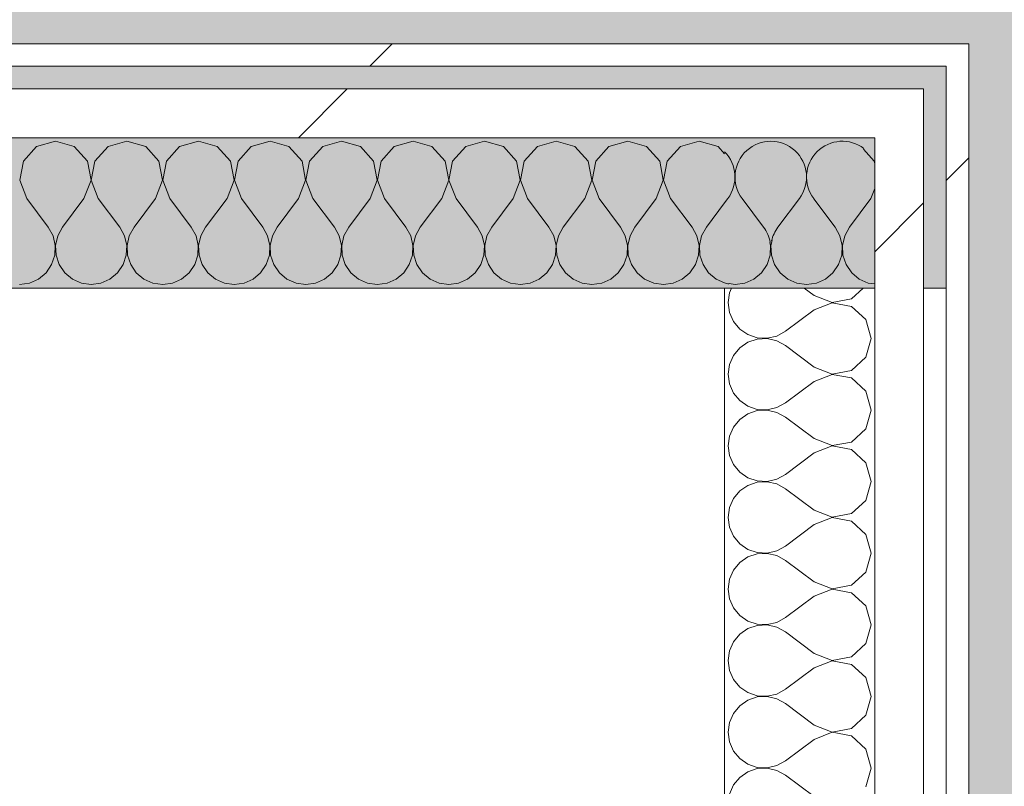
# Model space of a CAD drawing. Header units: millimetres. Extents: x -30280 to 19093, y -19284 to 4746.
# Tile 249 of 256: x 876 to 1138, y -16872 to -16668. Entities that reach past the tile are written whole.
import ezdxf

# ---------------------------------------------------------------- set-up
doc = ezdxf.new("R2010")
doc.units = ezdxf.units.MM
doc.header["$MEASUREMENT"] = 0
doc.linetypes.add('Wipeout_Contour', pattern=[1000, 0, -1000])
doc.layers.add('Nuevo_07_CR_Cel Ras pladur', color=7, linetype='Continuous')
doc.layers.add('Nuevo_08_E_Envans secs', color=7, linetype='Continuous')
for name, color, linetype, lineweight, true_color in [('Nuevo_07_CR_Cel Ras pladur_Pluma_Nº__102', 7, 'Continuous', 5, 0xcccccc), ('Nuevo_08_E_Envans secs_Pluma_Nº__102', 7, 'Continuous', 5, 0xcccccc), ('Nuevo_08_E_Envans secs_Pluma_Nº__171', 171, 'Continuous', 13, 0xaaaaff), ('Nuevo_08_E_Envans secs_Pluma_Nº__177', 7, 'Continuous', 15, 0xf7e046)]:
    doc.layers.add(name, color=color, linetype=linetype, lineweight=lineweight, true_color=true_color)
doc.layers.add('Nuevo_08_E_Envans secs_Pluma_Nº__1', color=7, linetype='Continuous', lineweight=5)
pattern_1 = [(45, (0, 0), (-183.8478, 183.8478), [195, -65]), (45, (7e-14, 183.85), (-183.8478, 183.8478), [195, -65])]

# ---------------------------------------------------------------- blocks, each defined once
blk = doc.blocks.new('Forjado_1_1', base_point=(-28050.85, 1700.85))
at = {"layer": 'Nuevo_07_CR_Cel Ras pladur_Pluma_Nº__102', "linetype": 'Continuous', "lineweight": 0, "true_color": 0x333333}
h = blk.add_hatch(color=250, dxfattribs=at)
h.paths.add_polyline_path([(-28050.85, 1700.85), (-1702.11, 1700.85), (-1556.11, 1700.85), (-1556.11, -1703.98), (-1619.11, -1703.98), (-1619.11, -6940.7), (-1544.11, -6940.7), (-1544.11, -7505.7), (-1616.26, -7505.7), (-1616.05, -11923.98), (-1552.9, -11923.98), (-1552.9, -12503.98), (-2036.11, -12503.98), (-2036.11, -12340.7), (-6985.39, -12340.7), (-6985.39, -12549.28), (-7491.4, -12549.28), (-7491.4, -12393.7), (-10655.85, -12393.7), (-10657.1, -13685.07), (-1603.63, -13694.56), (-1609.23, -16937.98), (375.89, -16937.98), (375.89, -16738.98), (1128.89, -16738.98), (1128.89, -17066.98), (2622.91, -17066.98), (5778.89, -17066.98), (5778.89, -16738.98), (6378.89, -16738.98), (6378.89, -12488.98), (5778.89, -12488.98), (5763.89, -12069.98), (3832.9, -12069.98), (2768.91, -12069.98), (2768.91, -12619.14), (2622.91, -12619.14), (2622.91, -12069.98), (843.89, -12069.98), (843.89, -12503.98), (363.89, -12503.98), (363.89, -11923.98), (6641.89, -11923.98), (6627.87, -9203.97), (6003.89, -9207.42), (6010.89, -7490.7), (5790.89, -7490.7), (5790.89, -6940.7), (6010.89, -6940.7), (6010.89, -1710.7), (5770.89, -1710.7), (5770.89, 3861.73), (-28038.85, 3861.73)])
h.paths.add_polyline_path([(7.39, -9099.15), (-1192.61, -9099.15), (-1192.61, 1700.85), (7.39, 1700.85)], flags=0)
h.paths.add_polyline_path([(-1181.11, -11348.2), (-1181.11, -9848.2), (5718.89, -9848.2), (5718.89, -11348.2)], flags=0)
h.paths.add_polyline_path([(38, -16371.48), (-1162, -16371.48), (-1162, -12771.48), (38, -12771.48)], flags=0)
h.paths.add_polyline_path([(2309.36, -16371.48), (1109.36, -16371.48), (1109.36, -12771.48), (2309.36, -12771.48)], flags=0)
h.paths.add_polyline_path([(2226.83, -8799.15), (2226.83, 1400.85), (3726.83, 1400.85), (3726.83, -8799.15)], flags=0)
h.paths.add_polyline_path([(3832.9, -12471.48), (5032.9, -12471.48), (5032.9, -16671.48), (3832.9, -16671.48)], flags=0)
at = {"layer": 'Nuevo_07_CR_Cel Ras pladur_Pluma_Nº__102', "color": 254, "linetype": 'Continuous', "lineweight": 5, "true_color": 0xcccccc, "flags": 128}
blk.add_lwpolyline([(363.89, -12503.98), (843.89, -12503.98), (843.89, -12069.98), (2622.91, -12069.98), (2622.91, -12619.14), (2768.91, -12619.14), (2768.91, -12069.98), (3832.9, -12069.98), (5763.89, -12069.98), (5778.89, -12488.98), (6378.89, -12488.98), (6378.89, -16738.98), (5778.89, -16738.98), (5778.89, -17066.98), (2622.91, -17066.98), (1128.89, -17066.98), (1128.89, -16738.98), (375.89, -16738.98)], dxfattribs=at)
blk = doc.blocks.new('*X733')
at = {"layer": 'Nuevo_08_E_Envans secs_Pluma_Nº__102', "color": 254, "linetype": 'Continuous', "lineweight": 5, "true_color": 0xcccccc}
for p, q in [((1103.76, -16705.19), (1100.85, -16702.01)), ((1103.89, -16705.9), (1103.76, -16705.19)), ((1102.86, -16715.17), (1103.89, -16712.47)), ((1087.65, -16715.21), (1093.33, -16722.79)), ((1102.86, -16715.17), (1097.14, -16722.79)), ((1094.6, -16725.08), (1093.33, -16722.79)), ((1097.14, -16722.79), (1095.87, -16725.08)), ((1095.2, -16727.64), (1094.6, -16725.08)), ((1095.87, -16725.08), (1095.28, -16727.64)), ((1076.15, -16727.64), (1075.98, -16726.89)), ((1076.02, -16730.27), (1076.15, -16727.64)), ((1076.53, -16726.33), (1076.23, -16727.64)), ((1076.23, -16727.64), (1076.36, -16730.27)), ((1095.07, -16730.27), (1095.2, -16727.64)), ((1095.28, -16727.64), (1095.4, -16730.27)), ((1075.19, -16732.76), (1076.02, -16730.27)), ((1076.36, -16730.27), (1077.2, -16732.76)), ((1094.23, -16732.76), (1095.07, -16730.27)), ((1095.4, -16730.27), (1096.24, -16732.76)), ((1073.7, -16734.92), (1075.19, -16732.76)), ((1077.2, -16732.76), (1078.68, -16734.92)), ((1092.74, -16734.92), (1094.23, -16732.76)), ((1096.24, -16732.76), (1097.73, -16734.92)), ((1071.67, -16736.6), (1073.7, -16734.92)), ((1078.68, -16734.92), (1080.71, -16736.6)), ((1090.72, -16736.6), (1092.74, -16734.92)), ((1097.73, -16734.92), (1099.75, -16736.6)), ((1065.07, -16737.8), (1066.67, -16738.02)), ((1066.67, -16738.02), (1069.27, -16737.66)), ((1069.27, -16737.66), (1071.67, -16736.6)), ((1080.71, -16736.6), (1083.11, -16737.66)), ((1083.11, -16737.66), (1085.71, -16738.02)), ((1085.71, -16738.02), (1088.32, -16737.66)), ((1088.32, -16737.66), (1090.72, -16736.6)), ((1099.75, -16736.6), (1102.16, -16737.66)), ((1102.16, -16737.66), (1103.89, -16737.9))]:
    blk.add_line(p, q, dxfattribs=at)
blk = doc.blocks.new('*X734')
at = {"layer": 'Nuevo_08_E_Envans secs_Pluma_Nº__102', "color": 254, "linetype": 'Continuous', "lineweight": 5, "true_color": 0xcccccc}
for p, q in [((1064.76, -16715.17), (1063.89, -16716.33)), ((1068.57, -16715.17), (1074.29, -16722.79)), ((1083.81, -16715.17), (1078.1, -16722.79)), ((1087.62, -16715.17), (1087.65, -16715.21))]:
    blk.add_line(p, q, dxfattribs=at)
for centre, start, end in [((1076.19, -16709.45), 323.1301, 216.8699), ((1095.24, -16709.45), 52.7802, 216.8699), ((1057.14, -16709.45), 323.1301, 44.8826), ((1066.67, -16728.5), 10.1287, 36.8699), ((1085.71, -16728.5), 143.1301, 167.5971), ((1066.67, -16728.5), 253.0555, 259.8713)]:
    blk.add_arc(centre, 9.52, start, end, dxfattribs=at)
blk = doc.blocks.new('*X735')
at = {"layer": 'Nuevo_08_E_Envans secs_Pluma_Nº__102', "color": 254, "linetype": 'Continuous', "lineweight": 5, "true_color": 0xcccccc}
for p, q in [((880.71, -16701.35), (877.2, -16705.19)), ((885.71, -16699.93), (880.71, -16701.35)), ((890.72, -16701.35), (885.71, -16699.93)), ((894.23, -16705.19), (890.72, -16701.35)), ((899.75, -16701.35), (896.24, -16705.19)), ((904.76, -16699.93), (899.75, -16701.35)), ((909.77, -16701.35), (904.76, -16699.93)), ((913.28, -16705.19), (909.77, -16701.35)), ((918.8, -16701.35), (915.29, -16705.19)), ((923.81, -16699.93), (918.8, -16701.35)), ((928.82, -16701.35), (923.81, -16699.93)), ((932.33, -16705.19), (928.82, -16701.35)), ((937.85, -16701.35), (934.34, -16705.19)), ((942.86, -16699.93), (937.85, -16701.35)), ((947.86, -16701.35), (942.86, -16699.93)), ((951.38, -16705.19), (947.86, -16701.35)), ((956.9, -16701.35), (953.39, -16705.19)), ((961.9, -16699.93), (956.9, -16701.35)), ((966.91, -16701.35), (961.9, -16699.93)), ((970.42, -16705.19), (966.91, -16701.35)), ((975.95, -16701.35), (972.43, -16705.19)), ((980.95, -16699.93), (975.95, -16701.35)), ((985.96, -16701.35), (980.95, -16699.93)), ((989.47, -16705.19), (985.96, -16701.35)), ((994.99, -16701.35), (991.48, -16705.19)), ((1000, -16699.93), (994.99, -16701.35)), ((1005.01, -16701.35), (1000, -16699.93)), ((1008.52, -16705.19), (1005.01, -16701.35)), ((1014.04, -16701.35), (1010.53, -16705.19)), ((1019.05, -16699.93), (1014.04, -16701.35)), ((1024.05, -16701.35), (1019.05, -16699.93)), ((1027.57, -16705.19), (1024.05, -16701.35)), ((1033.09, -16701.35), (1029.58, -16705.19)), ((1038.1, -16699.93), (1033.09, -16701.35)), ((1043.1, -16701.35), (1038.1, -16699.93)), ((1046.61, -16705.19), (1043.1, -16701.35)), ((1052.14, -16701.35), (1048.62, -16705.19)), ((1057.14, -16699.93), (1052.14, -16701.35)), ((1062.15, -16701.35), (1057.14, -16699.93)), ((1063.89, -16703.26), (1062.15, -16701.35)), ((877.2, -16705.19), (876.23, -16710.31)), ((895.2, -16710.31), (894.23, -16705.19)), ((896.24, -16705.19), (895.28, -16710.31)), ((914.25, -16710.31), (913.28, -16705.19)), ((915.29, -16705.19), (914.32, -16710.31)), ((933.29, -16710.31), (932.33, -16705.19)), ((934.34, -16705.19), (933.37, -16710.31)), ((952.34, -16710.31), (951.38, -16705.19)), ((953.39, -16705.19), (952.42, -16710.31)), ((971.39, -16710.31), (970.42, -16705.19)), ((972.43, -16705.19), (971.47, -16710.31)), ((990.44, -16710.31), (989.47, -16705.19)), ((991.48, -16705.19), (990.51, -16710.31)), ((1009.49, -16710.31), (1008.52, -16705.19)), ((1010.53, -16705.19), (1009.56, -16710.31)), ((1028.53, -16710.31), (1027.57, -16705.19)), ((1029.58, -16705.19), (1028.61, -16710.31)), ((1047.58, -16710.31), (1046.61, -16705.19)), ((1048.62, -16705.19), (1047.66, -16710.31)), ((876.23, -16710.31), (878.1, -16715.17)), ((893.33, -16715.17), (895.2, -16710.31)), ((895.28, -16710.31), (897.14, -16715.17)), ((912.38, -16715.17), (914.25, -16710.31)), ((914.32, -16710.31), (916.19, -16715.17)), ((931.43, -16715.17), (933.29, -16710.31)), ((933.37, -16710.31), (935.24, -16715.17)), ((950.48, -16715.17), (952.34, -16710.31)), ((952.42, -16710.31), (954.29, -16715.17)), ((969.52, -16715.17), (971.39, -16710.31)), ((971.47, -16710.31), (973.33, -16715.17)), ((988.57, -16715.17), (990.44, -16710.31)), ((990.51, -16710.31), (992.38, -16715.17)), ((1007.62, -16715.17), (1009.49, -16710.31)), ((1009.56, -16710.31), (1011.43, -16715.17)), ((1026.67, -16715.17), (1028.53, -16710.31)), ((1028.61, -16710.31), (1030.48, -16715.17)), ((1045.71, -16715.17), (1047.58, -16710.31)), ((1047.66, -16710.31), (1049.52, -16715.17)), ((878.1, -16715.17), (883.81, -16722.79)), ((893.33, -16715.17), (887.62, -16722.79)), ((897.14, -16715.17), (902.86, -16722.79)), ((912.38, -16715.17), (906.67, -16722.79)), ((916.19, -16715.17), (921.9, -16722.79)), ((931.43, -16715.17), (925.71, -16722.79)), ((935.24, -16715.17), (940.95, -16722.79)), ((950.48, -16715.17), (944.76, -16722.79)), ((954.29, -16715.17), (960, -16722.79)), ((969.52, -16715.17), (963.81, -16722.79)), ((973.33, -16715.17), (979.05, -16722.79)), ((988.57, -16715.17), (982.86, -16722.79)), ((992.38, -16715.17), (998.1, -16722.79)), ((1007.62, -16715.17), (1001.9, -16722.79)), ((1011.43, -16715.17), (1017.14, -16722.79)), ((1026.67, -16715.17), (1020.95, -16722.79)), ((1030.48, -16715.17), (1036.19, -16722.79)), ((1045.71, -16715.17), (1040, -16722.79)), ((1049.52, -16715.17), (1055.24, -16722.79)), ((1063.89, -16716.33), (1059.05, -16722.79)), ((885.08, -16725.08), (883.81, -16722.79)), ((887.62, -16722.79), (886.35, -16725.08)), ((904.13, -16725.08), (902.86, -16722.79)), ((906.67, -16722.79), (905.4, -16725.08)), ((923.18, -16725.08), (921.9, -16722.79)), ((925.71, -16722.79), (924.44, -16725.08)), ((942.22, -16725.08), (940.95, -16722.79)), ((944.76, -16722.79), (943.49, -16725.08)), ((961.27, -16725.08), (960, -16722.79)), ((963.81, -16722.79), (962.54, -16725.08)), ((980.32, -16725.08), (979.05, -16722.79)), ((982.86, -16722.79), (981.59, -16725.08)), ((999.37, -16725.08), (998.1, -16722.79)), ((1001.9, -16722.79), (1000.63, -16725.08)), ((1018.41, -16725.08), (1017.14, -16722.79)), ((1020.95, -16722.79), (1019.68, -16725.08)), ((1037.46, -16725.08), (1036.19, -16722.79)), ((1040, -16722.79), (1038.73, -16725.08)), ((1056.51, -16725.08), (1055.24, -16722.79)), ((1059.05, -16722.79), (1057.78, -16725.08)), ((885.68, -16727.64), (885.08, -16725.08)), ((886.35, -16725.08), (885.75, -16727.64)), ((904.72, -16727.64), (904.13, -16725.08)), ((905.4, -16725.08), (904.8, -16727.64)), ((923.77, -16727.64), (923.18, -16725.08)), ((924.44, -16725.08), (923.85, -16727.64)), ((942.82, -16727.64), (942.22, -16725.08)), ((943.49, -16725.08), (942.9, -16727.64)), ((961.87, -16727.64), (961.27, -16725.08)), ((962.54, -16725.08), (961.94, -16727.64)), ((980.91, -16727.64), (980.32, -16725.08)), ((981.59, -16725.08), (980.99, -16727.64)), ((999.96, -16727.64), (999.37, -16725.08)), ((1000.63, -16725.08), (1000.04, -16727.64)), ((1019.01, -16727.64), (1018.41, -16725.08)), ((1019.68, -16725.08), (1019.09, -16727.64)), ((1038.06, -16727.64), (1037.46, -16725.08)), ((1038.73, -16725.08), (1038.13, -16727.64)), ((1057.1, -16727.64), (1056.51, -16725.08)), ((1057.78, -16725.08), (1057.18, -16727.64)), ((885.55, -16730.27), (885.68, -16727.64)), ((885.75, -16727.64), (885.88, -16730.27)), ((904.6, -16730.27), (904.72, -16727.64)), ((904.8, -16727.64), (904.93, -16730.27)), ((923.64, -16730.27), (923.77, -16727.64)), ((923.85, -16727.64), (923.98, -16730.27)), ((942.69, -16730.27), (942.82, -16727.64)), ((942.9, -16727.64), (943.02, -16730.27)), ((961.74, -16730.27), (961.87, -16727.64)), ((961.94, -16727.64), (962.07, -16730.27)), ((980.79, -16730.27), (980.91, -16727.64)), ((980.99, -16727.64), (981.12, -16730.27)), ((999.83, -16730.27), (999.96, -16727.64)), ((1000.04, -16727.64), (1000.17, -16730.27)), ((1018.88, -16730.27), (1019.01, -16727.64)), ((1019.09, -16727.64), (1019.21, -16730.27)), ((1037.93, -16730.27), (1038.06, -16727.64)), ((1038.13, -16727.64), (1038.26, -16730.27)), ((1056.98, -16730.27), (1057.1, -16727.64)), ((1057.18, -16727.64), (1057.31, -16730.27)), ((884.71, -16732.76), (885.55, -16730.27)), ((885.88, -16730.27), (886.72, -16732.76)), ((903.76, -16732.76), (904.6, -16730.27)), ((904.93, -16730.27), (905.77, -16732.76)), ((922.8, -16732.76), (923.64, -16730.27)), ((923.98, -16730.27), (924.81, -16732.76)), ((941.85, -16732.76), (942.69, -16730.27)), ((943.02, -16730.27), (943.86, -16732.76)), ((960.9, -16732.76), (961.74, -16730.27)), ((962.07, -16730.27), (962.91, -16732.76)), ((979.95, -16732.76), (980.79, -16730.27)), ((981.12, -16730.27), (981.96, -16732.76)), ((998.99, -16732.76), (999.83, -16730.27)), ((1000.17, -16730.27), (1001.01, -16732.76)), ((1018.04, -16732.76), (1018.88, -16730.27)), ((1019.21, -16730.27), (1020.05, -16732.76)), ((1037.09, -16732.76), (1037.93, -16730.27)), ((1038.26, -16730.27), (1039.1, -16732.76)), ((1056.14, -16732.76), (1056.98, -16730.27)), ((1057.31, -16730.27), (1058.15, -16732.76)), ((883.22, -16734.92), (884.71, -16732.76)), ((886.72, -16732.76), (888.21, -16734.92)), ((902.27, -16734.92), (903.76, -16732.76)), ((905.77, -16732.76), (907.26, -16734.92)), ((921.32, -16734.92), (922.8, -16732.76)), ((924.81, -16732.76), (926.3, -16734.92)), ((940.36, -16734.92), (941.85, -16732.76)), ((943.86, -16732.76), (945.35, -16734.92)), ((959.41, -16734.92), (960.9, -16732.76)), ((962.91, -16732.76), (964.4, -16734.92)), ((978.46, -16734.92), (979.95, -16732.76)), ((981.96, -16732.76), (983.45, -16734.92)), ((997.51, -16734.92), (998.99, -16732.76)), ((1001.01, -16732.76), (1002.49, -16734.92)), ((1016.55, -16734.92), (1018.04, -16732.76)), ((1020.05, -16732.76), (1021.54, -16734.92)), ((1035.6, -16734.92), (1037.09, -16732.76)), ((1039.1, -16732.76), (1040.59, -16734.92)), ((1054.65, -16734.92), (1056.14, -16732.76)), ((1058.15, -16732.76), (1059.64, -16734.92)), ((881.2, -16736.6), (883.22, -16734.92)), ((888.21, -16734.92), (890.23, -16736.6)), ((900.25, -16736.6), (902.27, -16734.92)), ((907.26, -16734.92), (909.28, -16736.6)), ((919.29, -16736.6), (921.32, -16734.92)), ((926.3, -16734.92), (928.33, -16736.6)), ((938.34, -16736.6), (940.36, -16734.92)), ((945.35, -16734.92), (947.37, -16736.6)), ((957.39, -16736.6), (959.41, -16734.92)), ((964.4, -16734.92), (966.42, -16736.6)), ((976.44, -16736.6), (978.46, -16734.92)), ((983.45, -16734.92), (985.47, -16736.6)), ((995.48, -16736.6), (997.51, -16734.92)), ((1002.49, -16734.92), (1004.52, -16736.6)), ((1014.53, -16736.6), (1016.55, -16734.92)), ((1021.54, -16734.92), (1023.56, -16736.6)), ((1033.58, -16736.6), (1035.6, -16734.92)), ((1040.59, -16734.92), (1042.61, -16736.6)), ((1052.63, -16736.6), (1054.65, -16734.92)), ((1059.64, -16734.92), (1061.66, -16736.6)), ((876.19, -16738.02), (878.79, -16737.66)), ((878.79, -16737.66), (881.2, -16736.6)), ((890.23, -16736.6), (892.64, -16737.66)), ((892.64, -16737.66), (895.24, -16738.02)), ((895.24, -16738.02), (897.84, -16737.66)), ((897.84, -16737.66), (900.25, -16736.6)), ((909.28, -16736.6), (911.68, -16737.66)), ((911.68, -16737.66), (914.29, -16738.02)), ((914.29, -16738.02), (916.89, -16737.66)), ((916.89, -16737.66), (919.29, -16736.6)), ((928.33, -16736.6), (930.73, -16737.66)), ((930.73, -16737.66), (933.33, -16738.02)), ((933.33, -16738.02), (935.94, -16737.66)), ((935.94, -16737.66), (938.34, -16736.6)), ((947.37, -16736.6), (949.78, -16737.66)), ((949.78, -16737.66), (952.38, -16738.02)), ((952.38, -16738.02), (954.98, -16737.66)), ((954.98, -16737.66), (957.39, -16736.6)), ((966.42, -16736.6), (968.83, -16737.66)), ((968.83, -16737.66), (971.43, -16738.02)), ((971.43, -16738.02), (974.03, -16737.66)), ((974.03, -16737.66), (976.44, -16736.6)), ((985.47, -16736.6), (987.87, -16737.66)), ((987.87, -16737.66), (990.48, -16738.02)), ((990.48, -16738.02), (993.08, -16737.66)), ((993.08, -16737.66), (995.48, -16736.6)), ((1004.52, -16736.6), (1006.92, -16737.66)), ((1006.92, -16737.66), (1009.52, -16738.02)), ((1009.52, -16738.02), (1012.13, -16737.66)), ((1012.13, -16737.66), (1014.53, -16736.6)), ((1023.56, -16736.6), (1025.97, -16737.66)), ((1025.97, -16737.66), (1028.57, -16738.02)), ((1028.57, -16738.02), (1031.17, -16737.66)), ((1031.17, -16737.66), (1033.58, -16736.6)), ((1042.61, -16736.6), (1045.02, -16737.66)), ((1045.02, -16737.66), (1047.62, -16738.02)), ((1047.62, -16738.02), (1050.22, -16737.66)), ((1050.22, -16737.66), (1052.63, -16736.6)), ((1061.66, -16736.6), (1063.89, -16737.58))]:
    blk.add_line(p, q, dxfattribs=at)
blk = doc.blocks.new('Muro_114_1', base_point=(1063.89, -16738.98))
at = {"layer": 'Nuevo_08_E_Envans secs_Pluma_Nº__1', "color": 7, "linetype": 'Continuous', "lineweight": 5, "flags": 128}
blk.add_lwpolyline([(428.89, -16738.98), (1063.89, -16738.98)], dxfattribs=at)
at = {"layer": 'Nuevo_08_E_Envans secs', "color": 7, "lineweight": 20}
blk.add_blockref('*X733', (0, 0), dxfattribs=at)
at = {"color": 254, "linetype": 'Wipeout_Contour', "lineweight": 0, "ltscale": 50148.475003}
blk.add_wipeout([(1122.89, -16679.98), (1128.89, -16679.98), (1128.89, -16673.98)], dxfattribs=at).dxf.layer = 'Nuevo_08_E_Envans secs'
at = {"color": 254, "linetype": 'Wipeout_Contour', "lineweight": 0, "ltscale": 50195.487269}
blk.add_wipeout([(1103.89, -16698.98), (1116.89, -16698.98), (1116.89, -16685.98)], dxfattribs=at).dxf.layer = 'Nuevo_08_E_Envans secs'
at = {"layer": 'Nuevo_08_E_Envans secs_Pluma_Nº__171', "linetype": 'Continuous', "lineweight": 13, "true_color": 0xaaaaff}
h = blk.add_hatch(dxfattribs=at)
h.set_pattern_fill('Panellat_HPL_0001', color=161, style=0, pattern_type=2)
h.set_pattern_definition(pattern_1)
h.paths.add_polyline_path([(1122.89, -16679.98), (1128.89, -16679.98), (1128.89, -16673.98)])
at = {"layer": 'Nuevo_08_E_Envans secs_Pluma_Nº__177', "linetype": 'Continuous', "lineweight": 15, "true_color": 0xf7e046}
h = blk.add_hatch(dxfattribs=at)
h.set_pattern_fill('Panellat_HPL_0001', color=53, style=0, pattern_type=2)
h.set_pattern_definition(pattern_1)
h.paths.add_polyline_path([(1103.89, -16698.98), (1116.89, -16698.98), (1116.89, -16685.98)])
at = {"color": 254, "linetype": 'Wipeout_Contour', "lineweight": 0, "ltscale": 50141.15411}
blk.add_wipeout([(1122.89, -16679.98), (1128.89, -16673.98), (1122.89, -16673.98)], dxfattribs=at).dxf.layer = 'Nuevo_08_E_Envans secs'
at = {"color": 254, "linetype": 'Wipeout_Contour', "lineweight": 0, "ltscale": 50180.721657}
blk.add_wipeout([(1103.89, -16698.98), (1116.89, -16685.98), (1103.89, -16685.98)], dxfattribs=at).dxf.layer = 'Nuevo_08_E_Envans secs'
at = {"layer": 'Nuevo_08_E_Envans secs_Pluma_Nº__171', "linetype": 'Continuous', "lineweight": 13, "true_color": 0xaaaaff}
h = blk.add_hatch(dxfattribs=at)
h.set_pattern_fill('Panellat_HPL_0001', color=161, style=0, pattern_type=2)
h.set_pattern_definition(pattern_1)
h.paths.add_polyline_path([(1122.89, -16679.98), (1128.89, -16673.98), (1122.89, -16673.98)])
at = {"layer": 'Nuevo_08_E_Envans secs_Pluma_Nº__177', "linetype": 'Continuous', "lineweight": 15, "true_color": 0xf7e046}
h = blk.add_hatch(dxfattribs=at)
h.set_pattern_fill('Panellat_HPL_0001', color=53, style=0, pattern_type=2)
h.set_pattern_definition(pattern_1)
h.paths.add_polyline_path([(1103.89, -16698.98), (1116.89, -16685.98), (1103.89, -16685.98)])
at = {"layer": 'Nuevo_08_E_Envans secs_Pluma_Nº__1', "color": 7, "linetype": 'Continuous', "lineweight": 5}
blk.add_line((1116.89, -16698.98), (1116.89, -16685.98), dxfattribs=at)
at = {"layer": 'Nuevo_08_E_Envans secs_Pluma_Nº__1', "color": 7, "linetype": 'Continuous', "lineweight": 5, "flags": 128}
blk.add_lwpolyline([(1128.89, -16673.98), (1128.89, -16679.98)], dxfattribs=at)
at = {"color": 254, "linetype": 'Wipeout_Contour', "lineweight": 0, "ltscale": 66791.628563}
blk.add_wipeout([(369.89, -16679.98), (1122.89, -16679.98), (1122.89, -16673.98), (369.89, -16673.98)], dxfattribs=at).dxf.layer = 'Nuevo_08_E_Envans secs'
at = {"color": 254, "linetype": 'Wipeout_Contour', "lineweight": 0, "ltscale": 66851.885368}
blk.add_wipeout([(388.89, -16698.98), (1103.89, -16698.98), (1103.89, -16685.98), (388.89, -16685.98)], dxfattribs=at).dxf.layer = 'Nuevo_08_E_Envans secs'
at = {"layer": 'Nuevo_08_E_Envans secs_Pluma_Nº__171', "linetype": 'Continuous', "lineweight": 13, "true_color": 0xaaaaff}
h = blk.add_hatch(dxfattribs=at)
h.set_pattern_fill('Panellat_HPL_0001', color=161, style=0, pattern_type=2)
h.set_pattern_definition(pattern_1)
h.paths.add_polyline_path([(369.89, -16679.98), (1122.89, -16679.98), (1122.89, -16673.98), (369.89, -16673.98)])
at = {"layer": 'Nuevo_08_E_Envans secs_Pluma_Nº__177', "linetype": 'Continuous', "lineweight": 15, "true_color": 0xf7e046}
h = blk.add_hatch(dxfattribs=at)
h.set_pattern_fill('Panellat_HPL_0001', color=53, style=0, pattern_type=2)
h.set_pattern_definition(pattern_1)
h.paths.add_polyline_path([(388.89, -16698.98), (1103.89, -16698.98), (1103.89, -16685.98), (388.89, -16685.98)])
at = {"layer": 'Nuevo_08_E_Envans secs_Pluma_Nº__1', "color": 7, "linetype": 'Continuous', "lineweight": 5}
for p, q in [((1116.89, -16679.98), (375.89, -16679.98)), ((1122.89, -16679.98), (1116.89, -16679.98)), ((1122.89, -16685.98), (1122.89, -16679.98)), ((1103.89, -16685.98), (388.89, -16685.98)), ((1116.89, -16685.98), (1103.89, -16685.98)), ((1063.89, -16698.98), (428.89, -16698.98)), ((1103.89, -16698.98), (1063.89, -16698.98)), ((1103.89, -16738.98), (1103.89, -16698.98))]:
    blk.add_line(p, q, dxfattribs=at)
at = {"layer": 'Nuevo_08_E_Envans secs_Pluma_Nº__1', "color": 7, "linetype": 'Continuous', "lineweight": 5, "flags": 128}
blk.add_lwpolyline([(1128.89, -16673.98), (369.89, -16673.98)], dxfattribs=at)
at = {"layer": 'Nuevo_08_E_Envans secs', "color": 7, "lineweight": 20}
for name in ['*X735', '*X734']:
    blk.add_blockref(name, (0, 0), dxfattribs=at)
blk = doc.blocks.new('*X845')
at = {"layer": 'Nuevo_08_E_Envans secs_Pluma_Nº__102', "color": 254, "linetype": 'Continuous', "lineweight": 5, "true_color": 0xcccccc}
for p, q in [((1065.21, -16740.25), (1064.84, -16742.86)), ((1065.77, -16738.98), (1065.21, -16740.25)), ((1087.7, -16740.95), (1085.06, -16738.98)), ((1087.7, -16740.95), (1092.56, -16742.82)), ((1097.67, -16741.85), (1100.82, -16738.98)), ((1064.84, -16742.86), (1065.21, -16745.46)), ((1092.56, -16742.9), (1087.7, -16744.76)), ((1092.56, -16742.82), (1097.67, -16741.85)), ((1097.67, -16743.86), (1092.56, -16742.9)), ((1101.52, -16747.37), (1097.67, -16743.86)), ((1065.21, -16745.46), (1066.27, -16747.86)), ((1087.7, -16744.76), (1080.08, -16750.48)), ((1066.27, -16747.86), (1067.94, -16749.89)), ((1102.94, -16752.38), (1101.52, -16747.37)), ((1067.94, -16749.89), (1070.11, -16751.38)), ((1070.11, -16751.38), (1072.6, -16752.22)), ((1075.22, -16752.34), (1077.78, -16751.75)), ((1077.78, -16751.75), (1080.08, -16750.48)), ((1070.11, -16753.39), (1067.94, -16754.87)), ((1072.6, -16752.55), (1070.11, -16753.39)), ((1072.6, -16752.22), (1075.22, -16752.34)), ((1075.22, -16752.42), (1072.6, -16752.55)), ((1077.78, -16753.01), (1075.22, -16752.42)), ((1080.08, -16754.29), (1077.78, -16753.01)), ((1087.7, -16760), (1080.08, -16754.29)), ((1101.52, -16757.39), (1102.94, -16752.38)), ((1066.27, -16756.9), (1065.21, -16759.3)), ((1067.94, -16754.87), (1066.27, -16756.9)), ((1065.21, -16759.3), (1064.84, -16761.9)), ((1097.67, -16760.9), (1101.52, -16757.39)), ((1064.84, -16761.9), (1065.21, -16764.51)), ((1087.7, -16760), (1092.56, -16761.87)), ((1092.56, -16761.94), (1087.7, -16763.81)), ((1092.56, -16761.87), (1097.67, -16760.9)), ((1097.67, -16762.91), (1092.56, -16761.94)), ((1065.21, -16764.51), (1066.27, -16766.91)), ((1087.7, -16763.81), (1080.08, -16769.52)), ((1101.52, -16766.42), (1097.67, -16762.91)), ((1066.27, -16766.91), (1067.94, -16768.94)), ((1102.94, -16771.43), (1101.52, -16766.42)), ((1067.94, -16768.94), (1070.11, -16770.42)), ((1077.78, -16770.8), (1080.08, -16769.52)), ((1070.11, -16772.43), (1067.94, -16773.92)), ((1070.11, -16770.42), (1072.6, -16771.26)), ((1072.6, -16771.59), (1070.11, -16772.43)), ((1072.6, -16771.26), (1075.22, -16771.39)), ((1075.22, -16771.47), (1072.6, -16771.59)), ((1075.22, -16771.39), (1077.78, -16770.8)), ((1077.78, -16772.06), (1075.22, -16771.47)), ((1080.08, -16773.33), (1077.78, -16772.06)), ((1101.52, -16776.44), (1102.94, -16771.43)), ((1067.94, -16773.92), (1066.27, -16775.95)), ((1087.7, -16779.05), (1080.08, -16773.33)), ((1066.27, -16775.95), (1065.21, -16778.35)), ((1097.67, -16779.95), (1101.52, -16776.44)), ((1065.21, -16778.35), (1064.84, -16780.95)), ((1087.7, -16779.05), (1092.56, -16780.91)), ((1092.56, -16780.91), (1097.67, -16779.95)), ((1064.84, -16780.95), (1065.21, -16783.55)), ((1087.7, -16782.86), (1080.08, -16788.57)), ((1092.56, -16780.99), (1087.7, -16782.86)), ((1097.67, -16781.96), (1092.56, -16780.99)), ((1101.52, -16785.47), (1097.67, -16781.96)), ((1065.21, -16783.55), (1066.27, -16785.96)), ((1066.27, -16785.96), (1067.94, -16787.98)), ((1102.94, -16790.48), (1101.52, -16785.47)), ((1067.94, -16787.98), (1070.11, -16789.47)), ((1077.78, -16789.84), (1080.08, -16788.57)), ((1070.11, -16789.47), (1072.6, -16790.31)), ((1072.6, -16790.64), (1070.11, -16791.48)), ((1072.6, -16790.31), (1075.22, -16790.44)), ((1075.22, -16790.51), (1072.6, -16790.64)), ((1075.22, -16790.44), (1077.78, -16789.84)), ((1077.78, -16791.11), (1075.22, -16790.51)), ((1080.08, -16792.38), (1077.78, -16791.11)), ((1101.52, -16795.48), (1102.94, -16790.48)), ((1067.94, -16792.97), (1066.27, -16794.99)), ((1070.11, -16791.48), (1067.94, -16792.97)), ((1087.7, -16798.1), (1080.08, -16792.38)), ((1066.27, -16794.99), (1065.21, -16797.4)), ((1097.67, -16798.99), (1101.52, -16795.48)), ((1065.21, -16797.4), (1064.84, -16800)), ((1087.7, -16798.1), (1092.56, -16799.96)), ((1092.56, -16799.96), (1097.67, -16798.99)), ((1064.84, -16800), (1065.21, -16802.6)), ((1092.56, -16800.04), (1087.7, -16801.9)), ((1097.67, -16801.01), (1092.56, -16800.04)), ((1101.52, -16804.52), (1097.67, -16801.01)), ((1065.21, -16802.6), (1066.27, -16805.01)), ((1087.7, -16801.9), (1080.08, -16807.62)), ((1066.27, -16805.01), (1067.94, -16807.03)), ((1067.94, -16807.03), (1070.11, -16808.52)), ((1102.94, -16809.52), (1101.52, -16804.52)), ((1070.11, -16808.52), (1072.6, -16809.36)), ((1072.6, -16809.36), (1075.22, -16809.49)), ((1075.22, -16809.56), (1072.6, -16809.69)), ((1075.22, -16809.49), (1077.78, -16808.89)), ((1077.78, -16810.16), (1075.22, -16809.56)), ((1077.78, -16808.89), (1080.08, -16807.62)), ((1101.52, -16814.53), (1102.94, -16809.52)), ((1067.94, -16812.02), (1066.27, -16814.04)), ((1070.11, -16810.53), (1067.94, -16812.02)), ((1072.6, -16809.69), (1070.11, -16810.53)), ((1080.08, -16811.43), (1077.78, -16810.16)), ((1087.7, -16817.14), (1080.08, -16811.43)), ((1066.27, -16814.04), (1065.21, -16816.45)), ((1097.67, -16818.04), (1101.52, -16814.53)), ((1065.21, -16816.45), (1064.84, -16819.05)), ((1087.7, -16817.14), (1092.56, -16819.01)), ((1064.84, -16819.05), (1065.21, -16821.65)), ((1092.56, -16819.09), (1087.7, -16820.95)), ((1092.56, -16819.01), (1097.67, -16818.04)), ((1097.67, -16820.05), (1092.56, -16819.09)), ((1101.52, -16823.56), (1097.67, -16820.05)), ((1065.21, -16821.65), (1066.27, -16824.05)), ((1087.7, -16820.95), (1080.08, -16826.67)), ((1066.27, -16824.05), (1067.94, -16826.08)), ((1102.94, -16828.57), (1101.52, -16823.56)), ((1067.94, -16826.08), (1070.11, -16827.57)), ((1070.11, -16827.57), (1072.6, -16828.41)), ((1075.22, -16828.53), (1077.78, -16827.94)), ((1077.78, -16827.94), (1080.08, -16826.67)), ((1070.11, -16829.58), (1067.94, -16831.06)), ((1072.6, -16828.74), (1070.11, -16829.58)), ((1072.6, -16828.41), (1075.22, -16828.53)), ((1075.22, -16828.61), (1072.6, -16828.74)), ((1077.78, -16829.2), (1075.22, -16828.61)), ((1080.08, -16830.48), (1077.78, -16829.2)), ((1087.7, -16836.19), (1080.08, -16830.48)), ((1101.52, -16833.58), (1102.94, -16828.57)), ((1066.27, -16833.09), (1065.21, -16835.49)), ((1067.94, -16831.06), (1066.27, -16833.09)), ((1065.21, -16835.49), (1064.84, -16838.1)), ((1097.67, -16837.09), (1101.52, -16833.58)), ((1064.84, -16838.1), (1065.21, -16840.7)), ((1087.7, -16836.19), (1092.56, -16838.06)), ((1092.56, -16838.13), (1087.7, -16840)), ((1092.56, -16838.06), (1097.67, -16837.09)), ((1097.67, -16839.1), (1092.56, -16838.13)), ((1065.21, -16840.7), (1066.27, -16843.1)), ((1087.7, -16840), (1080.08, -16845.71)), ((1101.52, -16842.61), (1097.67, -16839.1)), ((1066.27, -16843.1), (1067.94, -16845.13)), ((1102.94, -16847.62), (1101.52, -16842.61)), ((1067.94, -16845.13), (1070.11, -16846.61)), ((1077.78, -16846.99), (1080.08, -16845.71)), ((1070.11, -16848.62), (1067.94, -16850.11)), ((1070.11, -16846.61), (1072.6, -16847.45)), ((1072.6, -16847.78), (1070.11, -16848.62)), ((1072.6, -16847.45), (1075.22, -16847.58)), ((1075.22, -16847.66), (1072.6, -16847.78)), ((1075.22, -16847.58), (1077.78, -16846.99)), ((1077.78, -16848.25), (1075.22, -16847.66)), ((1080.08, -16849.52), (1077.78, -16848.25)), ((1101.52, -16852.63), (1102.94, -16847.62)), ((1067.94, -16850.11), (1066.27, -16852.14)), ((1087.7, -16855.24), (1080.08, -16849.52)), ((1066.27, -16852.14), (1065.21, -16854.54)), ((1097.67, -16856.14), (1101.52, -16852.63)), ((1065.21, -16854.54), (1064.84, -16857.14)), ((1087.7, -16855.24), (1092.56, -16857.1)), ((1092.56, -16857.1), (1097.67, -16856.14)), ((1064.84, -16857.14), (1065.21, -16859.75)), ((1087.7, -16859.05), (1080.08, -16864.76)), ((1092.56, -16857.18), (1087.7, -16859.05)), ((1097.67, -16858.15), (1092.56, -16857.18)), ((1101.52, -16861.66), (1097.67, -16858.15)), ((1065.21, -16859.75), (1066.27, -16862.15)), ((1102.94, -16866.67), (1101.52, -16861.66)), ((1066.27, -16862.15), (1067.94, -16864.17)), ((1067.94, -16864.17), (1070.11, -16865.66)), ((1070.11, -16865.66), (1072.6, -16866.5)), ((1072.6, -16866.83), (1070.11, -16867.67)), ((1072.6, -16866.5), (1075.22, -16866.63)), ((1075.22, -16866.71), (1072.6, -16866.83)), ((1075.22, -16866.63), (1077.78, -16866.03)), ((1077.78, -16867.3), (1075.22, -16866.71)), ((1077.78, -16866.03), (1080.08, -16864.76)), ((1080.08, -16868.57), (1077.78, -16867.3)), ((1101.52, -16871.67), (1102.94, -16866.67)), ((1067.94, -16869.16), (1066.27, -16871.18)), ((1070.11, -16867.67), (1067.94, -16869.16)), ((1087.7, -16874.29), (1080.08, -16868.57)), ((1066.27, -16871.18), (1065.21, -16873.59))]:
    blk.add_line(p, q, dxfattribs=at)
blk = doc.blocks.new('Muro_138_1', base_point=(1063.89, -17264.98))
at = {"layer": 'Nuevo_08_E_Envans secs_Pluma_Nº__1', "color": 7, "linetype": 'Continuous', "lineweight": 5, "flags": 128}
blk.add_lwpolyline([(1063.89, -16738.98), (1063.89, -17118.98)], dxfattribs=at)
at = {"color": 254, "linetype": 'Wipeout_Contour', "lineweight": 0, "ltscale": 67747.784612}
blk.add_wipeout([(1122.89, -16679.98), (1122.89, -17118.98), (1128.89, -17118.98), (1128.89, -16679.98)], dxfattribs=at).dxf.layer = 'Nuevo_08_E_Envans secs'
at = {"color": 254, "linetype": 'Wipeout_Contour', "lineweight": 0, "ltscale": 67781.610705}
blk.add_wipeout([(1103.89, -16698.98), (1103.89, -17118.98), (1116.89, -17118.98), (1116.89, -16698.98)], dxfattribs=at).dxf.layer = 'Nuevo_08_E_Envans secs'
at = {"layer": 'Nuevo_08_E_Envans secs_Pluma_Nº__171', "linetype": 'Continuous', "lineweight": 13, "true_color": 0xaaaaff}
h = blk.add_hatch(dxfattribs=at)
h.set_pattern_fill('Panellat_HPL_0001', color=161, style=0, pattern_type=2)
h.set_pattern_definition(pattern_1)
h.paths.add_polyline_path([(1122.89, -16679.98), (1122.89, -17118.98), (1128.89, -17118.98), (1128.89, -16679.98)])
at = {"layer": 'Nuevo_08_E_Envans secs_Pluma_Nº__177', "linetype": 'Continuous', "lineweight": 15, "true_color": 0xf7e046}
h = blk.add_hatch(dxfattribs=at)
h.set_pattern_fill('Panellat_HPL_0001', color=53, style=0, pattern_type=2)
h.set_pattern_definition(pattern_1)
h.paths.add_polyline_path([(1103.89, -16698.98), (1103.89, -17118.98), (1116.89, -17118.98), (1116.89, -16698.98)])
at = {"layer": 'Nuevo_08_E_Envans secs_Pluma_Nº__1', "color": 7, "linetype": 'Continuous', "lineweight": 5}
for p, q in [((1122.89, -16685.98), (1122.89, -16679.98)), ((1116.89, -16698.98), (1116.89, -16685.98)), ((1122.89, -17118.98), (1122.89, -16685.98)), ((1103.89, -16738.98), (1103.89, -16698.98)), ((1116.89, -17118.98), (1116.89, -16698.98)), ((1103.89, -17118.98), (1103.89, -16738.98))]:
    blk.add_line(p, q, dxfattribs=at)
at = {"layer": 'Nuevo_08_E_Envans secs_Pluma_Nº__1', "color": 7, "linetype": 'Continuous', "lineweight": 5, "flags": 128}
blk.add_lwpolyline([(1128.89, -17118.98), (1128.89, -16679.98)], dxfattribs=at)
at = {"layer": 'Nuevo_08_E_Envans secs', "color": 7, "lineweight": 20}
blk.add_blockref('*X845', (0, 0), dxfattribs=at)

msp = doc.modelspace()

# ---------------------------------------------------------------- block references
at = {"layer": 'Nuevo_07_CR_Cel Ras pladur', "color": 254, "linetype": 'Continuous', "lineweight": 5, "true_color": 0xcccccc}
msp.add_blockref('Forjado_1_1', (-28050.85, 1700.85), dxfattribs=at)

# ---------------------------------------------------------------- next in the draw order: block references
at = {"layer": 'Nuevo_08_E_Envans secs', "color": 7, "lineweight": 20}
msp.add_blockref('Muro_114_1', (1063.89, -16738.98), dxfattribs=at)

# ---------------------------------------------------------------- next in the draw order: block references
msp.add_blockref('Muro_138_1', (1063.89, -17264.98), dxfattribs=at)

doc.saveas('drawing.dxf')
